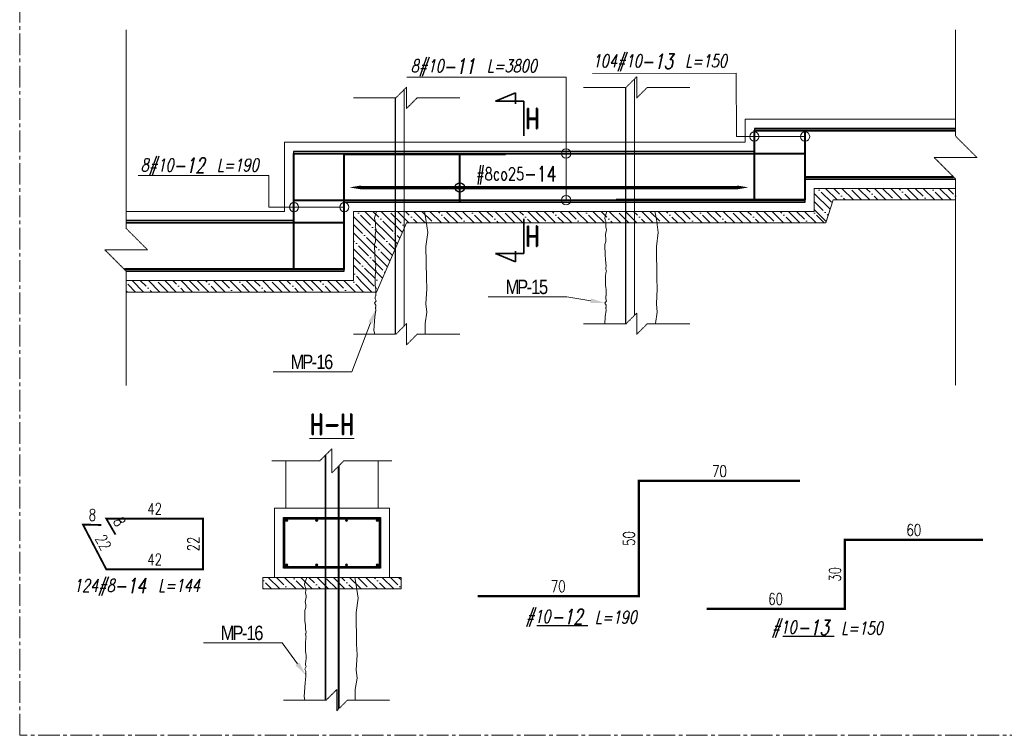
# Model space of a CAD drawing. Header units: millimetres. Extents: x -8 to 14965326, y -810 to 11054951.
# Tile 54 of 72: x 7508198 to 7508625, y 5557607 to 5557918. Entities that reach past the tile are written whole.
import ezdxf
from ezdxf import colors
from ezdxf.entities.mleader import LeaderData, LeaderLine
from ezdxf.enums import TextEntityAlignment as Align
from ezdxf.math import Vec2, Vec3

# ---------------------------------------------------------------- set-up
doc = ezdxf.new("R2010")
doc.units = ezdxf.units.MM
doc.header["$LTSCALE"] = 0.5
doc.header["$MEASUREMENT"] = 0
for name, pattern in [('CENTER2', [1.125, 0.75, -0.125, 0.125, -0.125]), ('HIDDEN', [9.525, 6.35, -3.175]), ('KRESKOWA', [0.75, 0.5, -0.25])]:
    doc.linetypes.add(name, pattern=pattern)
doc.layers.get('0').update_dxf_attribs({"linetype": 'CONTINUOUS', "lineweight": 13})
doc.layers.get('Defpoints').update_dxf_attribs({"linetype": 'CONTINUOUS'})
for name, color, linetype, lineweight in [('A_05-widok proj', 250, 'CONTINUOUS', 18), ('K_Belki - widok', 3, 'CONTINUOUS', 15), ('K_Cienkie przerywane', 252, 'KRESKOWA', 9), ('K_Fundamenty - widok', 40, 'CONTINUOUS', 15), ('K_Kreskowanie', 253, 'CONTINUOUS', 5), ('K_Opis', 7, 'CONTINUOUS', 9), ('K_Schody - widok', 60, 'CONTINUOUS', 15), ('K_Ściany - widok', 255, 'CONTINUOUS', 15), ('tkd_obszary_wykazu', 14, 'CENTER2', 9), ('tkd_opisy_zbr_wykaz', 7, 'CONTINUOUS', 9), ('tkd_otwory', 1, 'CONTINUOUS', 9), ('tkd_otwory_obrys', 1, 'CONTINUOUS', 20), ('tkd_przekroje', 100, 'CONTINUOUS', 35), ('tkd_strzemiona', 6, 'CONTINUOUS', 40), ('tkd_urwania', 252, 'KRESKOWA', 9), ('tkd_zbr', 3, 'CONTINUOUS', 40), ('tkd_zbrojenie', 7, 'CONTINUOUS', 70)]:
    doc.layers.add(name, color=color, linetype=linetype, lineweight=lineweight)
doc.layers.add('K_Otulina', color=5, linetype='CONTINUOUS', lineweight=25, plot=False)
doc.layers.add('tkd_opisy_zbr', color=7, linetype='CONTINUOUS')
doc.styles.add('___K_OPIS_ROMAND', font='romand.shx', dxfattribs={"width": 0.75})
doc.styles.add('_ARKONA_TABELKA', font='ARIALN.TTF')
doc.styles.add('NEW', font='swiss.ttf', dxfattribs={"height": 0.3})
doc.styles.add('TKD_1TXT', font='simplex.shx', dxfattribs={"width": 0.75, "height": 0.25})
doc.styles.add('TKD_2TXT', font='romand.shx', dxfattribs={"width": 0.75, "height": 0.25})
doc.styles.add('tkd_2txt035', font='romand.shx', dxfattribs={"width": 0.75, "height": 17.5})
doc.styles.add('tkd_zbr1', font='simplex.shx', dxfattribs={"width": 0.75})
doc.dimstyles.new('tkd_segmenty 1_25cm', dxfattribs={"dimtxt": 5, "dimasz": 1.25, "dimexe": 0, "dimexo": 0, "dimgap": 1.75, "dimtad": 1, "dimdec": 0, "dimdsep": 46, "dimtxsty": 'tkd_zbr1', "dimblk": 'NONE', "dimblk1": 'tkd_dim_arrow', "dimblk2": 'tkd_dim_arrow', "dimcen": 0.09, "dimse1": 1, "dimse2": 1, "dimsd1": 1, "dimsd2": 1, "dimclrd": 1, "dimclrt": 7, "dimadec": 0, "dimazin": 0, "dimtfac": 1, "dimtdec": 1, "dimtix": 1, "dimtmove": 2, "dimatfit": 3, "dimfxl": 10, "dimfxlon": 1, "dimtvp": 0.02, "dimtolj": 1, "dimtzin": 0, "dimarcsym": 0})
doc.dimstyles.new('tkd_zbr25cm', dxfattribs={"dimtxt": 5.5, "dimasz": 5, "dimexe": 0, "dimexo": 0, "dimgap": 0.75, "dimtad": 1, "dimdec": 0, "dimlfac": 0.4, "dimrnd": 1, "dimdsep": 46, "dimtxsty": 'tkd_zbr1', "dimcen": 0, "dimclrt": 7, "dimadec": 0, "dimazin": 0, "dimtfac": 1.666667, "dimtdec": 1, "dimtix": 1, "dimtmove": 1, "dimatfit": 3, "dimldrblk": 'K2', "dimfxl": 5, "dimfxlon": 1, "dimtvp": 0.02, "dimtolj": 1, "dimtzin": 0, "dimarcsym": 0})

# ---------------------------------------------------------------- blocks, each defined once
blk = doc.blocks.new('tkd_zbr_wykaz')
at = {"layer": 'K_Opis', "transparency": 16777216, "style": 'TKD_1TXT', "oblique": 12, "width": 0.75}
blk.add_attdef('OPIS', text='', height=0.22, dxfattribs=at).set_placement((-0.488, 0.015), align=Align.RIGHT)
at = {"layer": 'K_Opis', "transparency": 16777216, "style": 'TKD_1TXT', "oblique": 12, "width": 0.75, "flags": 1}
for tag in ['KOMENTARZ', 'SREDNICA', 'STAL', 'SZT', 'TYP', 'G', 'H', 'A', 'D', 'C', 'B', 'K', 'E', 'F', 'I']:
    blk.add_attdef(tag, text='', height=0.22, dxfattribs=at).set_placement((0.475, 0.015), align=Align.RIGHT)
at = {"layer": 'K_Opis', "color": 3, "lineweight": 35, "transparency": 16777216, "style": 'TKD_2TXT', "oblique": 12, "width": 0.75}
blk.add_attdef('NR', (-0.498, -0.011), '', height=0.26, dxfattribs=at)
at = {"layer": 'K_Opis', "transparency": 16777216, "style": 'TKD_1TXT', "oblique": 12, "width": 0.75}
blk.add_attdef('UWAGI', (0.035, 0.015), '', height=0.22, dxfattribs=at)
blk = doc.blocks.new('*D610')
at = {"layer": 'Defpoints', "color": 0, "transparency": 16777216}
for p in [(7508496.18, 5557662.32), (7508556.18, 5557662.32), (7508556.18, 5557662.32)]:
    blk.add_point(p, dxfattribs=at)
at = {"layer": 'tkd_opisy_zbr', "color": 7, "transparency": 16777216, "insert": (7508526.18, 5557666.57), "char_height": 5, "attachment_point": 5, "style": 'tkd_zbr1'}
blk.add_mtext('\\A1;60', dxfattribs=at)
blk = doc.blocks.new('_None')
blk = doc.blocks.new('tkd_dim_arrow')
for p, q in [((-1, 0), (1, 0)), ((0, -1), (0, 1))]:
    blk.add_line(p, q)
at = {"const_width": 0.2}
blk.add_lwpolyline([(-0.9, -0.9), (0.9, 0.9)], dxfattribs=at)
blk = doc.blocks.new('*D611')
at = {"layer": 'Defpoints', "color": 0, "transparency": 16777216}
for p in [(7508556.18, 5557692.32), (7508556.18, 5557692.32), (7508556.18, 5557662.32)]:
    blk.add_point(p, dxfattribs=at)
at = {"layer": 'tkd_opisy_zbr', "color": 7, "transparency": 16777216, "insert": (7508551.93, 5557677.32), "char_height": 5, "attachment_point": 5, "rotation": 90, "style": 'tkd_zbr1'}
blk.add_mtext('\\A1;30', dxfattribs=at)
blk = doc.blocks.new('*D612')
at = {"layer": 'Defpoints', "color": 0, "transparency": 16777216}
for p in [(7508556.18, 5557692.32), (7508616.18, 5557692.32), (7508616.18, 5557692.32)]:
    blk.add_point(p, dxfattribs=at)
at = {"layer": 'tkd_opisy_zbr', "color": 7, "transparency": 16777216, "insert": (7508586.18, 5557696.57), "char_height": 5, "attachment_point": 5, "style": 'tkd_zbr1'}
blk.add_mtext('\\A1;60', dxfattribs=at)
blk = doc.blocks.new('tkd_opis_zbr_wyc')
at = {"color": 9}
blk.add_line((-0.24, -0.001), (0.647, -0.001), dxfattribs=at)
at = {"style": 'TKD_1TXT', "oblique": 12, "width": 0.75, "flags": 1}
blk.add_attdef('DANE', text='', height=0.22, dxfattribs=at).set_placement((0.543, 0.28), align=Align.BOTTOM_LEFT)
at = {"style": 'TKD_1TXT', "oblique": 12, "width": 0.75}
blk.add_attdef('2#12', text='', height=0.22, dxfattribs=at).set_placement((0, 0.048), align=Align.RIGHT)
at = {"color": 50, "style": 'TKD_2TXT', "oblique": 12, "width": 0.75}
blk.add_attdef('NR', (0.007, 0.022), '', height=0.26, dxfattribs=at)
at = {"style": 'TKD_1TXT', "oblique": 12, "width": 0.75}
blk.add_attdef('UWAGI', text='', height=0.22, dxfattribs=at).set_placement((0.543, -0.033), align=Align.BOTTOM_LEFT)
blk = doc.blocks.new('*D613')
at = {"layer": 'Defpoints', "color": 0, "transparency": 16777216}
for p in [(7508396.8, 5557667.85), (7508466.8, 5557667.85), (7508466.8, 5557667.85)]:
    blk.add_point(p, dxfattribs=at)
at = {"layer": 'tkd_opisy_zbr', "color": 7, "transparency": 16777216, "insert": (7508431.8, 5557672.1), "char_height": 5, "attachment_point": 5, "style": 'tkd_zbr1'}
blk.add_mtext('\\A1;70', dxfattribs=at)
blk = doc.blocks.new('*D614')
at = {"layer": 'Defpoints', "color": 0, "transparency": 16777216}
for p in [(7508466.8, 5557717.85), (7508466.8, 5557717.85), (7508466.8, 5557667.85)]:
    blk.add_point(p, dxfattribs=at)
at = {"layer": 'tkd_opisy_zbr', "color": 7, "transparency": 16777216, "insert": (7508462.55, 5557692.85), "char_height": 5, "attachment_point": 5, "rotation": 90, "style": 'tkd_zbr1'}
blk.add_mtext('\\A1;50', dxfattribs=at)
blk = doc.blocks.new('*D615')
at = {"layer": 'Defpoints', "color": 0, "transparency": 16777216}
for p in [(7508466.8, 5557717.85), (7508536.8, 5557717.85), (7508536.8, 5557717.85)]:
    blk.add_point(p, dxfattribs=at)
at = {"layer": 'tkd_opisy_zbr', "color": 7, "transparency": 16777216, "insert": (7508501.8, 5557722.1), "char_height": 5, "attachment_point": 5, "style": 'tkd_zbr1'}
blk.add_mtext('\\A1;70', dxfattribs=at)
blk = doc.blocks.new('tkd_section_l')
for p, q in [((-0.6, 0), (-0.6, -0.491)), ((0, 0), (-0.6, 0)), ((-0.745, -0.146), (-0.558, -0.146)), ((-0.6, -0.491), (-0.745, -0.146))]:
    blk.add_line(p, q)
blk = doc.blocks.new('tkd_section_p')
for p, q in [((-0.6, 0.491), (-0.745, 0.146)), ((-0.6, 0), (-0.6, 0.491)), ((-0.745, 0.146), (-0.558, 0.146)), ((0, 0), (-0.6, 0))]:
    blk.add_line(p, q)
blk = doc.blocks.new('*D581')
at = {"layer": 'Defpoints', "color": 0, "transparency": 16777216}
for p in [(7508225.51, 5557698.9), (7508225.51, 5557698.9), (7508233.51, 5557698.73)]:
    blk.add_point(p, dxfattribs=at)
at = {"layer": 'tkd_opisy_zbr', "color": 7, "transparency": 16777216, "insert": (7508229.6, 5557703.06), "char_height": 5, "attachment_point": 5, "rotation": 358.8, "style": 'tkd_zbr1'}
blk.add_mtext('\\A1;8', dxfattribs=at)
blk = doc.blocks.new('*D582')
at = {"layer": 'Defpoints', "color": 0, "transparency": 16777216}
for p in [(7508225.51, 5557698.9), (7508235.63, 5557679.5), (7508235.63, 5557679.5)]:
    blk.add_point(p, dxfattribs=at)
at = {"layer": 'tkd_opisy_zbr', "color": 7, "transparency": 16777216, "insert": (7508234.34, 5557691.16), "char_height": 5, "attachment_point": 5, "rotation": 297.5385, "style": 'tkd_zbr1'}
blk.add_mtext('\\A1;22', dxfattribs=at)
blk = doc.blocks.new('*D583')
at = {"layer": 'Defpoints', "color": 0, "transparency": 16777216}
for p in [(7508235.63, 5557679.5), (7508277.63, 5557679.5), (7508277.63, 5557679.5)]:
    blk.add_point(p, dxfattribs=at)
at = {"layer": 'tkd_opisy_zbr', "color": 7, "transparency": 16777216, "insert": (7508256.63, 5557683.75), "char_height": 5, "attachment_point": 5, "style": 'tkd_zbr1'}
blk.add_mtext('\\A1;42', dxfattribs=at)
blk = doc.blocks.new('*D584')
at = {"layer": 'Defpoints', "color": 0, "transparency": 16777216}
for p in [(7508277.63, 5557701.5), (7508277.63, 5557701.5), (7508277.63, 5557679.5)]:
    blk.add_point(p, dxfattribs=at)
at = {"layer": 'tkd_opisy_zbr', "color": 7, "transparency": 16777216, "insert": (7508273.38, 5557690.5), "char_height": 5, "attachment_point": 5, "rotation": 90, "style": 'tkd_zbr1'}
blk.add_mtext('\\A1;22', dxfattribs=at)
blk = doc.blocks.new('*D585')
at = {"layer": 'Defpoints', "color": 0, "transparency": 16777216}
for p in [(7508235.63, 5557701.5), (7508235.63, 5557701.5), (7508277.63, 5557701.5)]:
    blk.add_point(p, dxfattribs=at)
at = {"layer": 'tkd_opisy_zbr', "color": 7, "transparency": 16777216, "insert": (7508256.63, 5557705.75), "char_height": 5, "attachment_point": 5, "style": 'tkd_zbr1'}
blk.add_mtext('\\A1;42', dxfattribs=at)
blk = doc.blocks.new('*D586')
at = {"layer": 'Defpoints', "color": 0, "transparency": 16777216}
for p in [(7508235.63, 5557701.5), (7508239.63, 5557694.57), (7508239.63, 5557694.57)]:
    blk.add_point(p, dxfattribs=at)
at = {"layer": 'tkd_opisy_zbr', "color": 7, "transparency": 16777216, "insert": (7508241.31, 5557700.16), "char_height": 5, "attachment_point": 5, "rotation": 300, "style": 'tkd_zbr1'}
blk.add_mtext('\\A1;8', dxfattribs=at)
blk = doc.blocks.new('tkd_rebar')
at = {"layer": 'tkd_zbrojenie'}
h = blk.add_hatch(color=0, dxfattribs=at)
h.paths.add_polyline_path([(0.35, 0.35, 0.414214), (-0.35, 0.35), (0, 0)])
h.paths.add_polyline_path([(0.35, 0.35), (0, 0), (0.35, -0.35, 0.198912), (0.5, 0, 0.198912)])
h.paths.add_polyline_path([(0, 0), (-0.35, 0.35, 0.198912), (-0.5, 0, 0.198912), (-0.35, -0.35)])
h.paths.add_polyline_path([(0, 0), (-0.35, -0.35, 0.414214), (0.35, -0.35)])
at = {"layer": 'tkd_zbrojenie', "color": 0, "lineweight": 5}
blk.add_circle((0, 0), 0.5, dxfattribs=at)
blk = doc.blocks.new('*D248')
at = {"layer": 'Defpoints', "color": 0, "transparency": 16777216}
for p in [(7508586.51, 5557539.14), (7508759.7, 5557539.14), (7508759.7, 5557539.14)]:
    blk.add_point(p, dxfattribs=at)
at = {"layer": 'tkd_opisy_zbr', "color": 0, "lineweight": -2, "transparency": 16777216}
blk.add_line((7508591.51, 5557539.14), (7508754.7, 5557539.14), dxfattribs=at)
at = {"layer": 'tkd_opisy_zbr', "color": 0, "transparency": 16777216}
for points in [[(7508591.51, 5557539.98), (7508591.51, 5557538.31), (7508586.51, 5557539.14)], [(7508754.7, 5557539.98), (7508754.7, 5557538.31), (7508759.7, 5557539.14)]]:
    blk.add_solid(points, dxfattribs=at)
at = {"layer": 'tkd_opisy_zbr', "color": 7, "transparency": 16777216, "insert": (7508658.9, 5557544.11), "char_height": 5.5, "attachment_point": 5, "style": 'tkd_zbr1'}
blk.add_mtext('\\A1;#8co25{\\Fromand|c238;\\H1.2x;\\C3;-14}', dxfattribs=at)
blk = doc.blocks.new('tkd_opis_słupa')
at = {"color": 2, "style": 'TKD_2TXT', "width": 0.75}
blk.add_attdef('NAZWA', text='', height=0.3, dxfattribs=at).set_placement((0.01222, 0.09822), align=Align.CENTER)
at = {"color": 7, "style": 'TKD_1TXT', "width": 0.75, "flags": 1}
for tag in ['ZBROJENIE', 'UWAGI1', 'UWAGI2', 'BETON', 'RZEDNE']:
    blk.add_attdef(tag, text='', height=0.25, dxfattribs=at).set_placement((0.01222, -0.34523), align=Align.CENTER)
at = {"color": 7, "style": 'TKD_1TXT', "width": 0.75}
blk.add_attdef('50X50', text='', height=0.25, dxfattribs=at).set_placement((0.01222, -0.34523), align=Align.CENTER)
blk = doc.blocks.new('K2')
at = {"layer": 'K_Kreskowanie'}
h = blk.add_hatch(color=256, dxfattribs=at)
h.paths.add_polyline_path([(-290, 548), (-20, 548), (-20, 312.042), (-20, 312.042), (-20, 312.041), (-20, 20), (-290, 20), (-290, 40), (-310, 40), (-310, 20), (-310, 0), (0, 0), (0, 568), (-310, 568), (-529, 568), (-529, 463), (-493, 463), (-493, 350.5), (-493, 350.5), (-513, 350.5), (-513, 350.5), (-529, 350.5), (-529, 330.5), (-493, 330.5), (-493, 218), (-493, 218), (-513, 218), (-529, 218), (-529, 198), (-493, 198), (-493, 198), (-475, 198), (-466.7, 198), (-466.7, 218), (-475, 218), (-475, 218), (-475, 463), (-310, 463), (-310, 218), (-348.7, 218), (-348.7, 198), (-310, 198), (-310, 154), (-290, 154)])
h.paths.add_polyline_path([(-509, 548), (-509, 483), (-310, 483), (-310, 548)], flags=16)
for points in [[(-513, 350.5), (-497, 354.5), (-493, 463), (-493, 350.5)], [(-475, 463), (-343, 430), (-310, 218), (-310, 463)], [(-513, 218), (-497, 222), (-493, 330.5), (-493, 218)]]:
    blk.add_hatch(color=256, dxfattribs=at).paths.add_polyline_path(points)
at = {"layer": 'K_Belki - widok'}
for p, q in [((-529, 350.5), (-529, 463)), ((-513, 350.5), (-513, 463)), ((-529, 218), (-529, 330.5)), ((-513, 218), (-513, 330.5)), ((-348.7, 198), (-466.7, 198))]:
    blk.add_line(p, q, dxfattribs=at)
for points in [[(-310, 154.042), (-310, 40.042)], [(-290, 40.042), (-290, 154.042)]]:
    blk.add_lwpolyline(points, dxfattribs=at)
at = {"layer": 'K_Opis', "linetype": 'Continuous'}
for points in [[(-529, 330.5), (-493, 330.5), (-493, 218), (-529, 218), (-529, 198), (-493, 198), (-493, 198), (-475, 198), (-475, 198), (-475, 198), (-475, 198), (-466.7, 198), (-466.7, 218), (-475, 218), (-475, 463), (-310, 463), (-310, 218), (-348.7, 218), (-348.7, 198), (-310, 198), (-310, 154), (-290, 154), (-290, 548), (-20, 548), (-20, 20), (-290, 20), (-290, 40), (-310, 40), (-310, 20), (-310, 20), (-310, 0), (0, 0), (0, 568), (-310, 568), (-529, 568), (-529, 463), (-493, 463), (-493, 350.5), (-529, 350.5), (-529, 330.5)], [(-310, 483), (-310, 548), (-509, 548), (-509, 483), (-310, 483)]]:
    blk.add_lwpolyline(points, dxfattribs=at)
at = {"layer": 'K_Opis', "linetype": 'HIDDEN'}
for points in [[(-529, 330.5), (-493, 330.5), (-493, 218), (-529, 218), (-529, 198), (-493, 198), (-493, 198), (-475, 198), (-475, 198), (-475, 198), (-475, 198), (-466.7, 198), (-466.7, 218), (-475, 218), (-475, 463), (-310, 463), (-310, 218), (-348.7, 218), (-348.7, 198), (-310, 198), (-310, 154), (-290, 154), (-290, 548), (-20, 548), (-20, 20), (-290, 20), (-290, 40), (-310, 40), (-310, 20), (-310, 20), (-310, 0), (0, 0), (0, 568), (-310, 568), (-529, 568), (-529, 463), (-493, 463), (-493, 350.5), (-529, 350.5), (-529, 330.5)], [(-310, 483), (-310, 548), (-509, 548), (-509, 483), (-310, 483)]]:
    blk.add_lwpolyline(points, dxfattribs=at)
at = {"layer": 'K_Schody - widok'}
for p, q in [((-20, 396.042), (-290, 396.042)), ((-224, 172.042), (-224, 396.042)), ((-163, 172.042), (-163, 396.042)), ((-147, 396.042), (-147, 257.334)), ((-85, 284.042), (-85, 396.042)), ((-85, 396.042), (-69.661, 373.486)), ((-158, 172.042), (-158, 391.042)), ((-152, 391.042), (-158, 391.042)), ((-152, 391.042), (-152, 200.041)), ((-290, 368.042), (-163, 368.042)), ((-20, 368.042), (-147, 368.042)), ((-290, 340.042), (-163, 340.042)), ((-20, 340.042), (-147, 340.042)), ((-290, 312.042), (-163, 312.042)), ((-20, 312.042), (-152, 255.18)), ((-20, 312.042), (-147, 312.042)), ((-20, 306.597), (-152, 249.736)), ((-290, 284.042), (-163, 284.042)), ((-85, 284.042), (-147, 284.042)), ((-20, 284.042), (-72.361, 284.042)), ((-85, 278.598), (-85, 200.041)), ((-85, 278.598), (-69.661, 256.042)), ((-85, 278.598), (-85, 200.041)), ((-85, 278.598), (-69.661, 256.042)), ((-290, 256.042), (-163, 256.042)), ((-20, 256.042), (-137.361, 256.042)), ((-147, 251.89), (-147, 200.041)), ((-290, 228.042), (-163, 228.042)), ((-20, 228.042), (-147, 228.042)), ((-290, 200.042), (-163, 200.042)), ((-20, 200.042), (-147, 200.042)), ((-239.339, 194.598), (-224, 172.042)), ((-239.339, 194.598), (-224, 172.042)), ((-158, 172.042), (-290, 172.042))]:
    blk.add_line(p, q, dxfattribs=at)
blk.add_lwpolyline([(-152, 249.736), (-152, 200.041), (-147, 200.041)], dxfattribs=at)
at = {"layer": 'tkd_otwory'}
for points in [[(-513, 350.5), (-497, 354.5), (-493, 463), (-493, 350.5)], [(-475, 463), (-343, 430), (-310, 218), (-310, 463)], [(-513, 218), (-497, 222), (-493, 330.5), (-493, 218)]]:
    blk.add_lwpolyline(points, close=True, dxfattribs=at)
at = {"layer": 'tkd_otwory_obrys'}
for points in [[(-513, 350.5), (-513, 463), (-493, 463), (-493, 350.5)], [(-475, 463), (-310, 463), (-310, 218), (-475, 218)], [(-513, 218), (-493, 218), (-493, 330.5), (-513, 330.5)]]:
    blk.add_lwpolyline(points, close=True, dxfattribs=at)
at = {"layer": 'K_Opis'}
ref = blk.add_blockref('tkd_opis_słupa', (-157.163, 84.45), dxfattribs=dict(at, xscale=-100, yscale=100, zscale=100, rotation=180))
ref.add_attrib('NAZWA', 'K2', dxfattribs={"layer": '0', "color": 2, "height": 30, "style": 'TKD_2TXT', "width": 0.75}).set_placement((-155.941, 44.628), align=Align.CENTER)
ref.add_attrib('50X50', 'kl. schodowa', dxfattribs={"layer": '0', "color": 7, "height": 25, "style": 'TKD_1TXT', "width": 0.75}).set_placement((-155.941, 93.973), align=Align.CENTER)
at = {"layer": 'K_Schody - widok', "style": 'NEW', "width": 0.7}
for s, p in [('8X17.0', (-229.084, 262.615, 0)), ('28', (-202.903, 279.367, 0)), ('8X17.0', (-90.084, 205.227, 0)), ('28', (-63.903, 221.979, 0))]:
    blk.add_text(s, height=16.8217, rotation=90, dxfattribs=at).set_placement(p)
blk = doc.blocks.new('f3')
at = {"layer": 'tkd_opisy_zbr', "color": 4}
blk.add_circle((47.87, 0), 2, dxfattribs=at)
at = {"layer": 'tkd_strzemiona'}
blk.add_lwpolyline([(47.87, -6.29), (47.87, 14.71)], dxfattribs=at)
at = {"layer": 'tkd_opisy_zbr'}
dim = blk.add_linear_dim(base=(173.19, 0), p1=(0, 0), p2=(173.19, 0), text='#8co25{\\Fromand|c238;\\H1.2x;\\C3;-14}', dimstyle='tkd_zbr25cm', override={"dimlfac": 0.05}, dxfattribs=at)
dim.commit()
dim.dimension.update_dxf_attribs({"geometry": '*D248', "text_midpoint": (72.39, 0), "dimtype": 128, "insert": (-7508586.51, -5557539.14)})

msp = doc.modelspace()

# ---------------------------------------------------------------- hatches: boundary and pattern name
at = {"layer": 'K_Kreskowanie'}
h = msp.add_hatch(dxfattribs=at)
h.set_pattern_fill('ANSI35', color=253, scale=20, angle=90)
h.set_pattern_definition([(135, (116.6903, -435.029), (-3.535533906, -3.535533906), []), (135, (116.6903, -431.4933), (-3.535533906, -3.535533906), [6.25, -1.25, 0, -1.25])])
h.paths.add_polyline_path([(7508604.3216, 5557839.8715), (7508604.3216, 5557844.8715), (7508542.9632, 5557844.8715), (7508542.9632, 5557834.8715), (7508547.9632, 5557829.8715), (7508551.1185, 5557839.8715)])
h = msp.add_hatch(dxfattribs=at)
h.set_pattern_fill('ANSI35', color=253, scale=20, angle=90)
h.set_pattern_definition([(135, (-83.3097, -445.029), (-3.535533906, -3.535533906), []), (135, (-83.3097, -441.4933), (-3.535533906, -3.535533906), [6.25, -1.25, 0, -1.25])])
h.paths.add_polyline_path([(7508542.9632, 5557834.8715), (7508342.9632, 5557834.8715), (7508342.9632, 5557804.8715), (7508355.1317, 5557804.865), (7508365.9915, 5557829.8715), (7508547.9632, 5557829.8715)])
h = msp.add_hatch(dxfattribs=at)
h.set_pattern_fill('ANSI35', color=253, scale=20, angle=90)
h.set_pattern_definition([(135, (-283.3097, -475.029), (-3.535533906, -3.535533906), []), (135, (-283.3097, -471.4933), (-3.535533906, -3.535533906), [6.25, -1.25, 0, -1.25])])
h.paths.add_polyline_path([(7508244.2345, 5557804.8715), (7508244.2345, 5557799.8715), (7508352.9632, 5557799.8715), (7508352.9632, 5557804.8715)])
h = msp.add_hatch(dxfattribs=at)
h.set_pattern_fill('ANSI35', color=253, scale=20, angle=90)
h.set_pattern_definition([(135, (605.564, -542.7666), (-3.535533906, -3.535533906), []), (135, (605.564, -539.231), (-3.535533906, -3.535533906), [6.25, -1.25, 0, -1.25])])
h.paths.add_polyline_path([(7508338.6074, 5557675.9953), (7508303.6074, 5557675.9953), (7508303.6074, 5557670.9953), (7508338.6074, 5557670.9953)])
h.paths.add_polyline_path([(7508363.6074, 5557675.9953), (7508338.6074, 5557675.9953), (7508338.6074, 5557670.9953), (7508363.6074, 5557670.9953)])

# ---------------------------------------------------------------- linework, layer by layer
at = {"layer": 'A_05-widok proj'}
for points in [[(7508547.9632, 5557829.8715), (7508551.1185, 5557839.8715)], [(7508604.3216, 5557839.8715), (7508551.1185, 5557839.8715)], [(7508342.9632, 5557834.8715), (7508542.9632, 5557834.8715)], [(7508352.9632, 5557799.8715), (7508365.9915, 5557829.8715)], [(7508547.9632, 5557829.8715), (7508365.9915, 5557829.8715)], [(7508352.9632, 5557799.8715), (7508244.2345, 5557799.8715)], [(7508303.6074, 5557670.9953), (7508303.6074, 5557675.9953), (7508363.6074, 5557675.9953), (7508363.6074, 5557670.9953), (7508303.6074, 5557670.9953)]]:
    msp.add_lwpolyline(points, dxfattribs=at)
at = {"layer": 'K_Cienkie przerywane', "ltscale": 7, "const_width": 1}
for points in [[(7508516.9632, 5557869.9715), (7508604.3216, 5557869.9715)], [(7508538.9632, 5557849.7715), (7508603.4902, 5557849.7715)], [(7508244.2345, 5557829.9715), (7508338.9632, 5557829.9715)], [(7508243.4032, 5557809.7715), (7508338.9632, 5557809.7715)]]:
    msp.add_lwpolyline(points, dxfattribs=at)
at = {"layer": 'K_Fundamenty - widok'}
for p, q in [((7508604.3216, 5557874.8715), (7508512.9632, 5557874.8715)), ((7508312.9632, 5557864.8715), (7508312.9632, 5557834.8715)), ((7508312.9632, 5557834.8715), (7508244.2345, 5557834.8715))]:
    msp.add_line(p, q, dxfattribs=at)
for points in [[(7508512.9632, 5557874.8715), (7508512.9632, 5557864.8715), (7508312.9632, 5557864.8715)], [(7508244.2345, 5557804.8715), (7508342.9632, 5557804.8715), (7508342.9632, 5557834.8715), (7508542.9632, 5557834.8715), (7508542.9632, 5557844.8715), (7508604.3216, 5557844.8715)]]:
    msp.add_lwpolyline(points, dxfattribs=at)
msp.add_lwpolyline([(7508308.6074, 5557705.9953), (7508358.6074, 5557705.9953), (7508358.6074, 5557675.9953), (7508308.6074, 5557675.9953)], close=True, dxfattribs=at)
at = {"layer": 'K_Kreskowanie', "color": 253}
for points in [[(7508460.9632, 5557786.0777), (7508460.9632, 5557888.694)], [(7508461.1632, 5557888.694), (7508461.1632, 5557786.0777)], [(7508464.9632, 5557892.4036), (7508464.9632, 5557789.7874)], [(7508364.9632, 5557887.7595), (7508364.9632, 5557785.1433)], [(7508360.9632, 5557781.5392), (7508360.9632, 5557884.1555)], [(7508361.1632, 5557884.1555), (7508361.1632, 5557781.5392)], [(7508352.9632, 5557834.8715), (7508352.0015, 5557832.0522), (7508352.1414, 5557831.0736), (7508352.481, 5557830.4344), (7508352.521, 5557828.9763), (7508352.441, 5557828.457), (7508352.4211, 5557828.1175), (7508352.7208, 5557826.8192), (7508352.6608, 5557826.2999), (7508352.3811, 5557824.8418), (7508352.3412, 5557824.3625), (7508352.521, 5557822.9643), (7508352.5409, 5557821.7659), (7508352.1014, 5557820.4677), (7508352.0814, 5557819.4091), (7508352.1414, 5557816.7726), (7508352.1813, 5557816.0535), (7508352.4011, 5557813.9164), (7508352.441, 5557812.4384), (7508352.6597, 5557811.1261), (7508352.5198, 5557810.447), (7508352.4799, 5557810.407), (7508352.5198, 5557809.5881), (7508352.5798, 5557809.2885), (7508352.7197, 5557808.929), (7508352.5998, 5557808.6494), (7508352.5198, 5557808.19), (7508352.3999, 5557806.7918), (7508352.36, 5557805.4936), (7508352.38, 5557802.8571), (7508352.5398, 5557801.7785), (7508352.6597, 5557800.8997), (7508352.6597, 5557799.9409), (7508352.5998, 5557798.2632), (7508352.5198, 5557798.1433), (7508352.4199, 5557797.5841), (7508352.4199, 5557796.9619), (7508352.7496, 5557796.1015), (7508352.0891, 5557795.061), (7508352.6095, 5557794.1006), (7508352.6095, 5557793.5403), (7508352.4831, 5557793.2328), (7508352.547, 5557793.1395), (7508352.606, 5557792.997), (7508352.5912, 5557792.9036), (7508352.5224, 5557792.8152), (7508352.5224, 5557792.6235), (7508352.5765, 5557792.3237), (7508352.5863, 5557792.0043), (7508352.2401, 5557789.033), (7508351.8178, 5557783.1224), (7508352.1346, 5557781.5392)], [(7508373.9836, 5557781.5392), (7508373.9836, 5557783.9242), (7508373.9836, 5557786.2462), (7508374.8282, 5557791.1014), (7508374.4059, 5557794.6899), (7508374.8282, 5557801.2338), (7508374.6171, 5557805.8779), (7508374.4088, 5557819.6437), (7508375.2535, 5557825.7654), (7508374.4088, 5557831.4649), (7508373.7966, 5557834.8715)], [(7508452.9632, 5557834.8715), (7508452.0015, 5557832.0522), (7508452.1414, 5557831.0736), (7508452.481, 5557830.4344), (7508452.521, 5557828.9763), (7508452.441, 5557828.457), (7508452.4211, 5557828.1175), (7508452.7208, 5557826.8192), (7508452.6608, 5557826.2999), (7508452.3811, 5557824.8418), (7508452.3412, 5557824.3625), (7508452.521, 5557822.9643), (7508452.5409, 5557821.7659), (7508452.1014, 5557820.4677), (7508452.0814, 5557819.4091), (7508452.1414, 5557816.7726), (7508452.1813, 5557816.0535), (7508452.4011, 5557813.9164), (7508452.441, 5557812.4384), (7508452.6597, 5557811.1261), (7508452.5198, 5557810.447), (7508452.4799, 5557810.407), (7508452.5198, 5557809.5881), (7508452.5798, 5557809.2885), (7508452.7197, 5557808.929), (7508452.5998, 5557808.6494), (7508452.5198, 5557808.19), (7508452.3999, 5557806.7918), (7508452.36, 5557805.4936), (7508452.38, 5557802.8571), (7508452.5398, 5557801.7785), (7508452.6597, 5557800.8997), (7508452.6597, 5557799.9409), (7508452.5998, 5557798.2632), (7508452.5198, 5557798.1433), (7508452.4199, 5557797.5841), (7508452.4199, 5557796.9619), (7508452.7496, 5557796.1015), (7508452.0891, 5557795.061), (7508452.6095, 5557794.1006), (7508452.6095, 5557793.5403), (7508452.4831, 5557793.2328), (7508452.547, 5557793.1395), (7508452.606, 5557792.997), (7508452.5912, 5557792.9036), (7508452.5224, 5557792.8152), (7508452.5224, 5557792.6235), (7508452.5765, 5557792.3237), (7508452.5863, 5557792.0043), (7508452.2401, 5557789.033), (7508452.029, 5557786.0777)], [(7508473.9836, 5557786.0777), (7508473.9836, 5557786.2462), (7508474.8282, 5557791.1014), (7508474.4059, 5557794.6899), (7508474.8282, 5557801.2338), (7508474.6171, 5557805.8779), (7508474.4088, 5557819.6437), (7508475.2535, 5557825.7654), (7508474.4088, 5557831.4649), (7508473.7966, 5557834.8715)], [(7508330.6574, 5557622.663), (7508330.6574, 5557728.9043)], [(7508330.9574, 5557622.663), (7508330.9574, 5557729.2043)], [(7508336.3574, 5557724.1683), (7508336.3574, 5557618.7425)], [(7508336.6574, 5557724.4683), (7508336.6574, 5557619.0425)], [(7508322.6574, 5557675.9953), (7508321.6957, 5557673.176), (7508321.8356, 5557672.1974), (7508322.1753, 5557671.5582), (7508322.2152, 5557670.1001), (7508322.1353, 5557669.5808), (7508322.1153, 5557669.2413), (7508322.415, 5557667.943), (7508322.3551, 5557667.4237), (7508322.0754, 5557665.9657), (7508322.0354, 5557665.4863), (7508322.2152, 5557664.0881), (7508322.2352, 5557662.8897), (7508321.7957, 5557661.5915), (7508321.7757, 5557660.5329), (7508321.8356, 5557657.8964), (7508321.8756, 5557657.1773), (7508322.0953, 5557655.0402), (7508322.1353, 5557653.5622), (7508322.354, 5557652.2499), (7508322.2141, 5557651.5708), (7508322.1741, 5557651.5308), (7508322.2141, 5557650.7119), (7508322.2741, 5557650.4123), (7508322.4139, 5557650.0528), (7508322.294, 5557649.7732), (7508322.2141, 5557649.3138), (7508322.0942, 5557647.9156), (7508322.0542, 5557646.6174), (7508322.0742, 5557643.9809), (7508322.2341, 5557642.9023), (7508322.354, 5557642.0235), (7508322.354, 5557641.0647), (7508322.294, 5557639.387), (7508322.2141, 5557639.2671), (7508322.1142, 5557638.7079), (7508322.1142, 5557638.0857), (7508322.4439, 5557637.2253), (7508321.7834, 5557636.1848), (7508322.3038, 5557635.2244), (7508322.3038, 5557634.6641), (7508322.1773, 5557634.3567), (7508322.2412, 5557634.2633), (7508322.3002, 5557634.1208), (7508322.2855, 5557634.0274), (7508322.2167, 5557633.939), (7508322.2167, 5557633.7473), (7508322.2707, 5557633.4475), (7508322.2805, 5557633.1281), (7508321.9344, 5557630.1568), (7508321.5121, 5557624.2462), (7508321.8288, 5557622.663)], [(7508343.6779, 5557622.663), (7508343.6779, 5557625.048), (7508343.6779, 5557627.37), (7508344.5225, 5557632.2252), (7508344.1002, 5557635.8137), (7508344.5225, 5557642.3577), (7508344.3113, 5557647.0017), (7508344.103, 5557660.7675), (7508344.9477, 5557666.8892), (7508344.103, 5557672.5887), (7508343.4909, 5557675.9953)]]:
    msp.add_lwpolyline(points, dxfattribs=at)
at = {"layer": 'K_Opis'}
for points in [[(7508366.0641, 5557893.1104), (7508435.2355, 5557893.1104), (7508435.2355, 5557839.7715)], [(7508446.7111, 5557894.7282), (7508509.072, 5557894.9285), (7508509.1727, 5557867.3551), (7508538.9632, 5557867.3551)], [(7508249.4367, 5557850.3921), (7508306.2275, 5557850.3921), (7508306.2275, 5557836.6871)], [(7508306.2275, 5557836.6871), (7508338.9632, 5557836.6871)]]:
    msp.add_lwpolyline(points, dxfattribs=at)
for centre in [(7508516.9632, 5557867.3551), (7508538.9632, 5557867.3551), (7508435.2355, 5557859.9715), (7508435.2355, 5557839.7715), (7508317.1006, 5557836.6871), (7508338.9632, 5557836.6871)]:
    msp.add_circle(centre, 2, dxfattribs=at)
at = {"layer": 'K_Otulina'}
msp.add_line((7508316.9632, 5557830.8715), (7508244.2345, 5557830.8715), dxfattribs=at)
for points in [[(7508604.3216, 5557870.8715), (7508516.9632, 5557870.8715), (7508516.9632, 5557860.8715), (7508316.9632, 5557860.8715), (7508316.9632, 5557830.8715)], [(7508244.2345, 5557808.8715), (7508338.9632, 5557808.8715), (7508338.9632, 5557838.8715), (7508538.9632, 5557838.8715), (7508538.9632, 5557848.8715), (7508604.3216, 5557848.8715)]]:
    msp.add_lwpolyline(points, dxfattribs=at)
msp.add_lwpolyline([(7508312.6074, 5557701.9953), (7508354.6074, 5557701.9953), (7508354.6074, 5557679.9953), (7508312.6074, 5557679.9953)], close=True, dxfattribs=at)
at = {"layer": 'K_Ściany - widok'}
for p, q in [((7508313.6074, 5557705.9953), (7508313.6074, 5557726.5447)), ((7508353.6074, 5557705.9953), (7508353.6074, 5557726.5447))]:
    msp.add_line(p, q, dxfattribs=at)
at = {"layer": 'tkd_obszary_wykazu', "ltscale": 25}
msp.add_lwpolyline([(7508198.0454, 5557967.4982), (7508651.3475, 5557967.4982), (7508651.3475, 5557607.426), (7508198.0454, 5557607.426)], close=True, dxfattribs=at)
at = {"layer": 'tkd_strzemiona'}
msp.add_lwpolyline([(7508313.0074, 5557701.5953), (7508354.2074, 5557701.5953), (7508354.2074, 5557680.3953), (7508313.0074, 5557680.3953)], close=True, dxfattribs=at)
at = {"layer": 'tkd_urwania'}
for points in [[(7508244.2345, 5557913.6352), (7508244.2345, 5557827.4951), (7508253.512, 5557818.2176), (7508234.957, 5557818.2176), (7508244.2345, 5557808.9401), (7508244.2345, 5557759.3137)], [(7508604.3216, 5557913.6352), (7508604.3216, 5557867.4951), (7508613.5991, 5557858.2176), (7508595.0441, 5557858.2176), (7508604.3216, 5557848.9401), (7508604.3216, 5557759.3137)], [(7508442.8044, 5557888.694), (7508461.2535, 5557888.694), (7508465.8658, 5557893.3063), (7508465.8658, 5557884.0817), (7508470.4781, 5557888.694), (7508488.9272, 5557888.694)], [(7508342.91, 5557884.1555), (7508361.3591, 5557884.1555), (7508365.9714, 5557888.7678), (7508365.9714, 5557879.5432), (7508370.5837, 5557884.1555), (7508389.0328, 5557884.1555)], [(7508442.8044, 5557786.0777), (7508461.2535, 5557786.0777), (7508465.8658, 5557790.69), (7508465.8658, 5557781.4655), (7508470.4781, 5557786.0777), (7508488.9272, 5557786.0777)], [(7508342.91, 5557781.5392), (7508361.3591, 5557781.5392), (7508365.9714, 5557786.1515), (7508365.9714, 5557776.9269), (7508370.5837, 5557781.5392), (7508389.0328, 5557781.5392)], [(7508307.4259, 5557726.5447), (7508328.2978, 5557726.5447), (7508333.5158, 5557731.7626), (7508333.5158, 5557721.3267), (7508338.7338, 5557726.5447), (7508359.6057, 5557726.5447)], [(7508312.6043, 5557622.663), (7508331.0534, 5557622.663), (7508335.6657, 5557627.2753), (7508335.6657, 5557618.0508), (7508340.2779, 5557622.663), (7508358.7271, 5557622.663)]]:
    msp.add_lwpolyline(points, dxfattribs=at)
at = {"layer": 'tkd_zbr', "color": 32}
for points in [[(7508456.9632, 5557839.9715), (7508516.9632, 5557839.9715), (7508516.9632, 5557869.9715), (7508576.9632, 5557869.9715)], [(7508478.9632, 5557839.9715), (7508538.9632, 5557839.9715), (7508538.9632, 5557869.9715), (7508598.9632, 5557869.9715)], [(7508247.1006, 5557809.9715), (7508317.1006, 5557809.9715), (7508317.1006, 5557859.9715), (7508387.1006, 5557859.9715)], [(7508268.9632, 5557809.7715), (7508338.9632, 5557809.7715), (7508338.9632, 5557859.7715), (7508408.9632, 5557859.7715)]]:
    msp.add_lwpolyline(points, dxfattribs=at)
at = {"layer": 'tkd_zbr'}
for points in [[(7508316.9632, 5557859.9715), (7508538.9632, 5557859.9715)], [(7508316.9632, 5557839.7715), (7508538.9632, 5557839.7715)]]:
    msp.add_lwpolyline(points, dxfattribs=at)
for points, const_width in [([(7508396.8037, 5557667.8473), (7508466.8037, 5557667.8473), (7508466.8037, 5557717.8473), (7508536.8037, 5557717.8473)], 1), ([(7508233.5075, 5557698.7315), (7508225.5092, 5557698.899), (7508235.626, 5557679.4966), (7508277.626, 5557679.4966), (7508277.626, 5557701.4966), (7508235.626, 5557701.4966), (7508239.626, 5557694.5684)], 0.8), ([(7508496.1777, 5557662.324), (7508556.1777, 5557662.324), (7508556.1777, 5557692.324), (7508616.1777, 5557692.324)], 1)]:
    msp.add_lwpolyline(points, dxfattribs=dict(at, const_width=const_width))

# ---------------------------------------------------------------- block references
at = {"layer": 'tkd_opisy_zbr'}
ref = msp.add_blockref('tkd_opis_zbr_wyc', (7508428.5486, 5557655.1009), dxfattribs=dict(at, xscale=25, yscale=25, zscale=25))
ref.add_attrib('2#12', '#10', dxfattribs={"layer": '0', "height": 5.5, "style": 'TKD_1TXT', "oblique": 12, "width": 0.75}).set_placement((7508428.5488, 5557656.3042), align=Align.RIGHT)
ref.add_attrib('NR', '-12', (7508428.7328, 5557655.6385), dxfattribs={"layer": '0', "color": 2, "height": 6.5, "style": 'TKD_2TXT', "oblique": 12, "width": 0.75})
ref.add_attrib('UWAGI', '  L=190', dxfattribs={"layer": '0', "height": 5.5, "style": 'TKD_1TXT', "oblique": 12, "width": 0.75}).set_placement((7508442.1275, 5557654.282), align=Align.BOTTOM_LEFT)
ref = msp.add_blockref('tkd_opis_zbr_wyc', (7508535.3499, 5557650.4275), dxfattribs=dict(at, xscale=25, yscale=25, zscale=25))
ref.add_attrib('2#12', '#10', dxfattribs={"layer": '0', "height": 5.5, "style": 'TKD_1TXT', "oblique": 12, "width": 0.75}).set_placement((7508535.3501, 5557651.6307), align=Align.RIGHT)
ref.add_attrib('NR', '-13', (7508535.534, 5557650.965), dxfattribs={"layer": '0', "color": 2, "height": 6.5, "style": 'TKD_2TXT', "oblique": 12, "width": 0.75})
ref.add_attrib('UWAGI', '  L=150', dxfattribs={"layer": '0', "height": 5.5, "style": 'TKD_1TXT', "oblique": 12, "width": 0.75}).set_placement((7508548.9287, 5557649.6086), align=Align.BOTTOM_LEFT)
at = {"layer": 'tkd_opisy_zbr_wykaz', "xscale": 25, "yscale": 25, "zscale": 25}
for p, values in [((7508480.3524, 5557897.0297), {'OPIS': '104#10', 'NR': '-13', 'UWAGI': '  L=150'}), ((7508394.3377, 5557894.8875), {'OPIS': '8#10', 'NR': '-11', 'UWAGI': '  L=3800'}), ((7508277.0937, 5557851.8722), {'OPIS': '8#10', 'NR': '-12', 'UWAGI': '  L=190'}), ((7508251.5759, 5557669.365), {'OPIS': '124#8', 'NR': '-14', 'UWAGI': '  L=144'})]:
    msp.add_blockref('tkd_zbr_wykaz', p, dxfattribs=at).add_auto_attribs(values)
at = {"layer": 'tkd_przekroje', "xscale": 25, "yscale": 25, "zscale": 25}
for name, p, rotation in [('tkd_section_l', (7508416.8592, 5557867.6637), 270), ('tkd_section_p', (7508416.8592, 5557831.6136), 90)]:
    msp.add_blockref(name, p, dxfattribs=dict(at, rotation=rotation))
at = {"layer": 'tkd_zbrojenie'}
for name, p in [('f3', (7508341.2169, 5557845.2658)), ('tkd_rebar', (7508313.9074, 5557700.6953)), ('tkd_rebar', (7508326.9074, 5557700.6953)), ('tkd_rebar', (7508339.9074, 5557700.6953))]:
    msp.add_blockref(name, p, dxfattribs=at)
at = {"layer": 'tkd_zbrojenie', "xscale": -1}
msp.add_blockref('tkd_rebar', (7508353.3074, 5557700.6953), dxfattribs=at)
at = {"layer": 'tkd_zbrojenie', "xscale": -1, "rotation": 180}
for p in [(7508313.9074, 5557681.2953), (7508326.9074, 5557681.2953), (7508339.9074, 5557681.2953)]:
    msp.add_blockref('tkd_rebar', p, dxfattribs=at)
at = {"layer": 'tkd_zbrojenie', "rotation": 180}
msp.add_blockref('tkd_rebar', (7508353.3074, 5557681.2953), dxfattribs=at)

# ---------------------------------------------------------------- texts
at = {"layer": 'K_Opis', "insert": (7508333.5585, 5557742.458), "char_height": 8.75, "attachment_point": 5, "style": '___K_OPIS_ROMAND'}
msp.add_mtext_dynamic_manual_height_columns('{\\L\\C2;H-H}', width=29.725056, gutter_width=12.5, heights=[0], dxfattribs=at)
at = {"layer": 'tkd_przekroje', "style": 'tkd_2txt035', "width": 0.8}
for p in [(7508420.6092, 5557875.1637), (7508420.6092, 5557824.1136)]:
    msp.add_text('H', height=8.75, dxfattribs=at).set_placement(p, align=Align.MIDDLE_CENTER)

# ---------------------------------------------------------------- dimensions: what is measured, and where the dimension line sits
at = {"layer": 'tkd_opisy_zbr'}
for p1, p2, picture, middle in [((7508466.8037, 5557717.8473), (7508536.8037, 5557717.8473), '*D615', (7508501.8037, 5557722.0973)), ((7508466.8037, 5557667.8473), (7508466.8037, 5557717.8473), '*D614', (7508462.5537, 5557692.8473)), ((7508277.626, 5557701.4966), (7508235.626, 5557701.4966), '*D585', (7508256.626, 5557705.7466)), ((7508233.5075, 5557698.7315), (7508225.5092, 5557698.899), '*D581', (7508229.5973, 5557703.0643)), ((7508235.626, 5557701.4966), (7508239.626, 5557694.5684), '*D586', (7508241.3067, 5557700.1575)), ((7508277.626, 5557679.4966), (7508277.626, 5557701.4966), '*D584', (7508273.376, 5557690.4966)), ((7508225.5092, 5557698.899), (7508235.626, 5557679.4966), '*D582', (7508234.3361, 5557691.1628)), ((7508556.1777, 5557692.324), (7508616.1777, 5557692.324), '*D612', (7508586.1777, 5557696.574)), ((7508556.1777, 5557662.324), (7508556.1777, 5557692.324), '*D611', (7508551.9277, 5557677.324)), ((7508235.626, 5557679.4966), (7508277.626, 5557679.4966), '*D583', (7508256.626, 5557683.7466)), ((7508396.8037, 5557667.8473), (7508466.8037, 5557667.8473), '*D613', (7508431.8037, 5557672.0973)), ((7508496.1777, 5557662.324), (7508556.1777, 5557662.324), '*D610', (7508526.1777, 5557666.574))]:
    dim = msp.add_aligned_dim(p1=p1, p2=p2, distance=0, dimstyle='tkd_segmenty 1_25cm', dxfattribs=at)
    dim.commit()
    dim.dimension.update_dxf_attribs({"geometry": picture, "text_midpoint": middle})

# ---------------------------------------------------------------- leaders
at = {"layer": 'K_Kreskowanie', "color": 8}
ml = msp.add_multileader_mtext('Standard', dxfattribs=at)
ml.set_content('{\\T0.8;\\C1;MP-15}', color=7, style='_ARKONA_TABELKA')
ml.set_leader_properties(color=1, linetype='CONTINUOUS', lineweight=9)
ml.build(insert=Vec2(0, 0))
ml.multileader.update_dxf_attribs({"text_left_attachment_type": 6, "text_right_attachment_type": 6, "dogleg_length": 5, "arrow_head_size": 6.25})
ctx = ml.context
ctx.base_point, ctx.char_height, ctx.arrow_head_size, ctx.landing_gap_size, ctx.plane_origin = Vec3(7508409.3343, 5557797.7228), 6.25, 6.25, 0, Vec3(7508425.1608, 5557734.6632)
ctx.left_attachment, ctx.right_attachment, ctx.text_align_type = 6, 6, 1
notes = []
notes.append((ctx, [(1, (1, 1, 0), (7508435.5579, 5557797.7228), (-1, 0), 9.1235, [(0, [(7508452.0891, 5557795.061)], 0, [])])]))
ctx.mtext.insert, ctx.mtext.alignment, ctx.mtext.line_spacing_factor, ctx.mtext.flow_direction = Vec3(7508417.8863, 5557805.2228), 2, 0.864, 5
at = {"layer": 'K_Opis'}
ml = msp.add_multileader_mtext('Standard', dxfattribs=at)
ml.set_content('{\\T0.8;\\C1;MP-16}', color=7, style='_ARKONA_TABELKA')
ml.set_leader_properties(color=1, linetype='CONTINUOUS', lineweight=9)
ml.build(insert=Vec2(0, 0))
ml.multileader.update_dxf_attribs({"text_left_attachment_type": 6, "text_right_attachment_type": 6, "dogleg_length": 5, "arrow_head_size": 6.25})
ctx = ml.context
ctx.base_point, ctx.char_height, ctx.arrow_head_size, ctx.landing_gap_size, ctx.plane_origin = Vec3(7508316.068, 5557765.1815), 6.25, 6.25, 0, Vec3(7508325.6284, 5557733.3323)
ctx.left_attachment, ctx.right_attachment, ctx.text_align_type = 6, 6, 1
notes.append((ctx, [(1, (1, 1, 0), (7508342.249, 5557765.1815), (-1, 0), 9.1235, [(0, [(7508352.5765, 5557792.3237)], 0, [])])]))
ctx.mtext.insert, ctx.mtext.alignment, ctx.mtext.line_spacing_factor, ctx.mtext.flow_direction = Vec3(7508324.5987, 5557772.6815), 2, 0.864, 5
ml = msp.add_multileader_mtext('Standard', dxfattribs=at)
ml.set_content('{\\T0.8;\\C1;MP-16}', color=7, style='_ARKONA_TABELKA')
ml.set_leader_properties(color=1, linetype='CONTINUOUS', lineweight=9)
ml.build(insert=Vec2(0, 0))
ml.multileader.update_dxf_attribs({"text_left_attachment_type": 6, "text_right_attachment_type": 6, "dogleg_length": 5, "arrow_head_size": 6.25})
ctx = ml.context
ctx.base_point, ctx.char_height, ctx.arrow_head_size, ctx.landing_gap_size, ctx.plane_origin = Vec3(7508285.7622, 5557647.5172), 6.25, 6.25, 0, Vec3(7508295.3226, 5557574.4561)
ctx.left_attachment, ctx.right_attachment, ctx.text_align_type = 6, 6, 1
notes.append((ctx, [(1, (1, 1, 0), (7508311.9432, 5557647.5172), (-1, 0), 9.1235, [(0, [(7508322.2707, 5557633.4475)], 0, [])])]))
ctx.mtext.insert, ctx.mtext.alignment, ctx.mtext.line_spacing_factor, ctx.mtext.flow_direction = Vec3(7508294.293, 5557655.0172), 2, 0.864, 5
for ctx, leaders in notes:
    for number, flags, end, landing, length, lines in leaders:
        leader = LeaderData()
        leader.index, (leader.has_last_leader_line, leader.has_dogleg_vector, leader.attachment_direction) = number, flags
        leader.last_leader_point, leader.dogleg_vector, leader.dogleg_length = Vec3(end), Vec3(landing), length
        for number, points, colour, breaks in lines:
            line = LeaderLine()
            line.index, line.vertices, line.color, line.breaks = number, Vec3.list(points), colors.encode_raw_color(colour), breaks
            leader.lines.append(line)
        ctx.leaders.append(leader)

doc.saveas('drawing.dxf')
